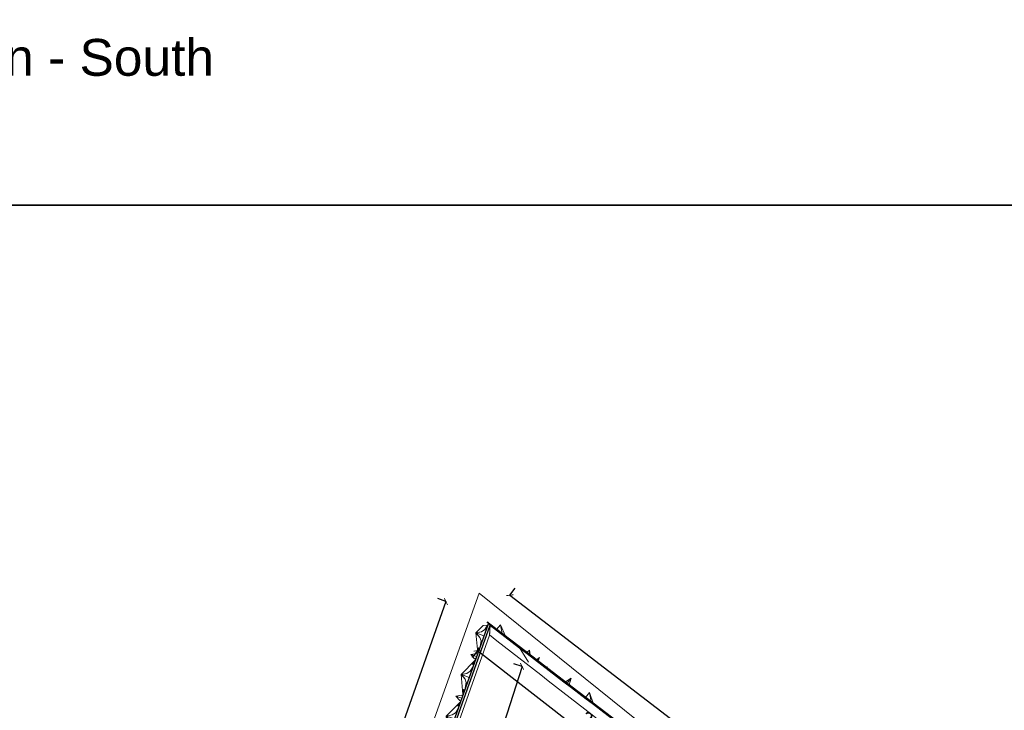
# Model space of a CAD drawing. Header units: inches. Extents: x 424 to 2043, y -237 to 445.
# Tile 181 of 256: x 563 to 653, y 84 to 148. Entities that reach past the tile are written whole.
import ezdxf

# ---------------------------------------------------------------- set-up
doc = ezdxf.new("R2010")
doc.units = ezdxf.units.IN
doc.header["$MEASUREMENT"] = 0
for name, color, linetype, lineweight in [('A-GENM', 13, 'Continuous', 9), ('A-GLAZ-CURT', 52, 'Continuous', 9), ('A-WALL', 113, 'Continuous', 9)]:
    doc.layers.add(name, color=color, linetype=linetype, lineweight=lineweight)
doc.styles.get("Standard").update_dxf_attribs({"font": 'arial.ttf'})
doc.dimstyles.new('ISO-25', dxfattribs={"dimtxt": 1.2, "dimasz": 0.5, "dimexe": 0.8, "dimexo": 50, "dimtad": 1, "dimtoh": 1, "dimdec": 1, "dimdsep": 46, "dimtxsty": 'Standard', "dimblk": 'ARCHTICK', "dimcen": 2.5, "dimadec": 0, "dimazin": 0, "dimtfac": 1, "dimtdec": 1, "dimtmove": 0, "dimatfit": 3, "dimldrblk": 'ARCHTICK', "dimfxl": 1, "dimfxlon": 1, "dimarcsym": 0})

# ---------------------------------------------------------------- blocks, each defined once
blk = doc.blocks.new('Generic Models 1 - Generic Models 1-135348-همکف')
at = {"layer": 'A-GENM'}
for p, q in [((-136.734, 64.375), (-157.644, 6.137)), ((-85.546, 23.286), (-136.734, 64.375)), ((-85.546, 23.286), (-100.58, -26.931)), ((-85.868, 22.238), (-85.546, 23.286)), ((-85.868, 22.238), (-100.76, -26.308)), ((-86.509, 20.937), (-85.868, 22.238)), ((-86.509, 20.937), (-100.95, -25.65)), ((-88.061, 17.279), (-86.509, 20.937)), ((-88.806, 16.311), (-88.029, 17.384)), ((-88.029, 17.384), (-88.061, 17.279)), ((-90.161, 12.239), (-88.806, 16.311)), ((-102.106, -21.653), (-90.496, 12.574)), ((-90.161, 12.239), (-101.8, -22.713)), ((-90.496, 12.574), (-90.161, 12.239)), ((-157.644, 6.137), (-151.773, 4)), ((-151.773, 4), (-153.962, -2.014)), ((-159.807, 0.113), (-164.572, -13.16)), ((-153.962, -2.014), (-159.807, 0.113)), ((-164.572, -13.16), (-162.799, -13.77)), ((-162.76, -13.801), (-164.572, -13.16)), ((-162.76, -13.778), (-162.76, -13.185)), ((-162.76, -13.185), (-153.56, -13.185)), ((-153.56, -13.185), (-153.56, -15.085)), ((-162.799, -13.77), (-162.76, -13.778)), ((-162.76, -13.784), (-162.799, -13.77)), ((-162.76, -13.784), (-162.76, -13.778)), ((-162.76, -13.801), (-162.76, -13.784)), ((-102.984, -34.963), (-159.134, -15.085)), ((-103.208, -34.289), (-158.981, -15.085)), ((-158.604, -15.085), (-158.981, -15.085)), ((-103.469, -33.776), (-158.319, -15.085)), ((-157.256, -15.085), (-158.319, -15.085)), ((-104.389, -30.489), (-155.484, -15.085)), ((-155.297, -15.085), (-155.484, -15.085)), ((-153.56, -15.085), (-153.771, -15.085)), ((-153.771, -15.085), (-104.565, -28.9)), ((-104.015, -21.891), (-102.19, -21.363)), ((-102.19, -21.363), (-102.106, -21.653)), ((-103.174, -24.8), (-104.015, -21.891)), ((-104.565, -28.9), (-103.174, -24.8)), ((-102.858, -25.891), (-103.174, -24.8)), ((-101.214, -24.737), (-100.95, -25.65)), ((-102.858, -25.891), (-104.389, -30.489)), ((-101.973, -28.95), (-102.858, -25.891)), ((-100.858, -25.968), (-100.76, -26.308)), ((-101.973, -28.95), (-103.469, -33.776)), ((-101.778, -29.626), (-103.208, -34.289)), ((-101.778, -29.626), (-101.973, -28.95)), ((-101.585, -30.291), (-101.778, -29.626)), ((-101.585, -30.291), (-102.984, -34.963))]:
    blk.add_line(p, q, dxfattribs=at)
blk = doc.blocks.new('Family2 - Family2-154966-همکف')
at = {"layer": 'A-GLAZ-CURT'}
for p, q in [((-137.516, 58.77), (-136.988, 58.857)), ((-137.516, 58.77), (-136.986, 58.582)), ((-137.516, 58.77), (-136.986, 58.582)), ((-137.516, 58.77), (-137.159, 58.372)), ((-136.928, 58.746), (-136.988, 58.857)), ((-136.851, 59.328), (-136.85, 58.968)), ((-136.832, 59.019), (-136.832, 59.295)), ((-136.79, 59.136), (-136.791, 59.329)), ((-137.123, 58.196), (-137.35, 57.917)), ((-137.315, 57.931), (-137.141, 58.146)), ((-137.304, 57.879), (-137.183, 58.027)), ((-137.044, 58.42), (-137.159, 58.372))]:
    blk.add_line(p, q, dxfattribs=at)
at = {"layer": 'A-GLAZ-CURT', "lineweight": 18, "flags": 128}
for points in [[(-136.809, 59.362), (-136.815, 59.364), (-136.822, 59.365), (-136.829, 59.363), (-136.835, 59.36), (-136.84, 59.356), (-136.845, 59.35), (-136.848, 59.343), (-136.85, 59.335), (-136.851, 59.327), (-136.85, 59.319), (-136.847, 59.311), (-136.843, 59.305), (-136.838, 59.299), (-136.832, 59.295)], [(-136.832, 59.295), (-136.826, 59.293), (-136.819, 59.292), (-136.813, 59.294), (-136.806, 59.297), (-136.801, 59.301), (-136.796, 59.307), (-136.793, 59.314), (-136.791, 59.322), (-136.791, 59.33), (-136.792, 59.338), (-136.794, 59.346), (-136.798, 59.352), (-136.803, 59.358), (-136.809, 59.362)], [(-137.315, 57.931), (-137.322, 57.932), (-137.33, 57.93), (-137.337, 57.928), (-137.344, 57.923), (-137.349, 57.918), (-137.354, 57.911), (-137.358, 57.904), (-137.359, 57.897), (-137.36, 57.889), (-137.358, 57.882), (-137.355, 57.876), (-137.351, 57.871), (-137.345, 57.867), (-137.339, 57.865)], [(-137.339, 57.865), (-137.332, 57.864), (-137.325, 57.865), (-137.317, 57.868), (-137.311, 57.872), (-137.305, 57.878), (-137.3, 57.884), (-137.297, 57.891), (-137.295, 57.899), (-137.295, 57.906), (-137.296, 57.914), (-137.299, 57.92), (-137.303, 57.925), (-137.309, 57.929), (-137.315, 57.931)]]:
    blk.add_lwpolyline(points, dxfattribs=at)
blk = doc.blocks.new('Family2 - Family2-V7-همکف')
at = {"layer": 'A-GLAZ-CURT'}
for p, q in [((-138.867, 54.955), (-138.338, 55.042)), ((-138.279, 54.931), (-138.338, 55.042)), ((-138.201, 55.513), (-138.2, 55.152)), ((-138.182, 55.203), (-138.183, 55.48)), ((-138.141, 55.321), (-138.141, 55.513)), ((-138.867, 54.955), (-138.337, 54.767)), ((-138.867, 54.955), (-138.337, 54.767)), ((-138.867, 54.955), (-138.51, 54.557)), ((-138.474, 54.381), (-138.701, 54.101)), ((-138.666, 54.116), (-138.492, 54.33)), ((-138.655, 54.063), (-138.533, 54.213)), ((-138.394, 54.605), (-138.51, 54.557))]:
    blk.add_line(p, q, dxfattribs=at)
at = {"layer": 'A-GLAZ-CURT', "lineweight": 18, "flags": 128}
for points in [[(-138.16, 55.546), (-138.166, 55.549), (-138.173, 55.549), (-138.179, 55.548), (-138.186, 55.545), (-138.191, 55.54), (-138.196, 55.534), (-138.199, 55.527), (-138.201, 55.52), (-138.201, 55.512), (-138.2, 55.504), (-138.198, 55.496), (-138.194, 55.489), (-138.189, 55.484), (-138.183, 55.48)], [(-138.183, 55.48), (-138.177, 55.478), (-138.17, 55.477), (-138.163, 55.478), (-138.157, 55.481), (-138.152, 55.486), (-138.147, 55.492), (-138.144, 55.499), (-138.142, 55.507), (-138.141, 55.515), (-138.142, 55.523), (-138.145, 55.53), (-138.149, 55.537), (-138.154, 55.542), (-138.16, 55.546)], [(-138.666, 54.116), (-138.673, 54.116), (-138.68, 54.115), (-138.688, 54.112), (-138.694, 54.108), (-138.7, 54.102), (-138.705, 54.096), (-138.708, 54.089), (-138.71, 54.081), (-138.71, 54.074), (-138.709, 54.067), (-138.706, 54.06), (-138.702, 54.055), (-138.696, 54.051), (-138.69, 54.049)], [(-138.69, 54.049), (-138.683, 54.049), (-138.675, 54.05), (-138.668, 54.052), (-138.661, 54.057), (-138.656, 54.062), (-138.651, 54.069), (-138.648, 54.076), (-138.646, 54.084), (-138.645, 54.091), (-138.647, 54.098), (-138.65, 54.104), (-138.654, 54.11), (-138.66, 54.113), (-138.666, 54.116)]]:
    blk.add_lwpolyline(points, dxfattribs=at)
blk = doc.blocks.new('Family2 - Family2-154967-همکف')
at = {"layer": 'A-GLAZ-CURT'}
for p, q in [((-137.1, 58.26), (-138.401, 56.936)), ((-137.1, 58.26), (-138.401, 56.936)), ((-137.123, 58.196), (-137.35, 57.917)), ((-137.315, 57.931), (-137.141, 58.146)), ((-137.304, 57.879), (-137.183, 58.027)), ((-137.878, 57.039), (-138.401, 56.936)), ((-138.401, 56.936), (-137.878, 57.039)), ((-138.039, 56.496), (-138.401, 56.936)), ((-138.401, 56.936), (-138.374, 56.926)), ((-138.401, 56.936), (-138.374, 56.926)), ((-138.401, 56.936), (-138.039, 56.496)), ((-138.223, 55.089), (-138.401, 56.936)), ((-138.223, 55.089), (-138.401, 56.936)), ((-137.878, 57.039), (-138.374, 56.926)), ((-138.039, 56.496), (-138.374, 56.926)), ((-138.374, 56.926), (-137.662, 56.674)), ((-138.374, 56.926), (-137.662, 56.674)), ((-137.564, 57.229), (-137.878, 57.039)), ((-137.564, 57.229), (-137.306, 57.679)), ((-137.929, 56.198), (-138.039, 56.496)), ((-137.929, 56.198), (-138.013, 55.681)), ((-138.201, 55.513), (-138.2, 55.152)), ((-138.182, 55.203), (-138.183, 55.48)), ((-138.141, 55.321), (-138.141, 55.513))]:
    blk.add_line(p, q, dxfattribs=at)
at = {"layer": 'A-GLAZ-CURT', "lineweight": 18, "flags": 128}
for points in [[(-137.315, 57.931), (-137.322, 57.932), (-137.33, 57.93), (-137.337, 57.928), (-137.344, 57.923), (-137.349, 57.918), (-137.354, 57.911), (-137.358, 57.904), (-137.359, 57.897), (-137.36, 57.889), (-137.358, 57.882), (-137.355, 57.876), (-137.351, 57.871), (-137.345, 57.867), (-137.339, 57.865)], [(-137.339, 57.865), (-137.332, 57.864), (-137.325, 57.865), (-137.317, 57.868), (-137.311, 57.872), (-137.305, 57.878), (-137.3, 57.884), (-137.297, 57.891), (-137.295, 57.899), (-137.295, 57.906), (-137.296, 57.914), (-137.299, 57.92), (-137.303, 57.925), (-137.309, 57.929), (-137.315, 57.931)], [(-138.16, 55.546), (-138.166, 55.549), (-138.173, 55.549), (-138.179, 55.548), (-138.186, 55.545), (-138.191, 55.54), (-138.196, 55.534), (-138.199, 55.527), (-138.201, 55.52), (-138.201, 55.512), (-138.2, 55.504), (-138.198, 55.496), (-138.194, 55.489), (-138.189, 55.484), (-138.183, 55.48)], [(-138.183, 55.48), (-138.177, 55.478), (-138.17, 55.477), (-138.163, 55.478), (-138.157, 55.481), (-138.152, 55.486), (-138.147, 55.492), (-138.144, 55.499), (-138.142, 55.507), (-138.141, 55.515), (-138.142, 55.523), (-138.145, 55.53), (-138.149, 55.537), (-138.154, 55.542), (-138.16, 55.546)]]:
    blk.add_lwpolyline(points, dxfattribs=at)
blk = doc.blocks.new('Family2 - Family2-V8-همکف')
at = {"layer": 'A-GLAZ-CURT'}
for p, q in [((-138.451, 54.444), (-139.752, 53.12)), ((-138.451, 54.444), (-139.752, 53.12)), ((-138.474, 54.381), (-138.701, 54.101)), ((-138.666, 54.116), (-138.492, 54.33)), ((-138.655, 54.063), (-138.533, 54.213)), ((-139.228, 53.224), (-139.752, 53.12)), ((-139.752, 53.12), (-139.228, 53.224)), ((-139.228, 53.224), (-139.724, 53.111)), ((-138.915, 53.413), (-139.228, 53.224)), ((-138.915, 53.413), (-138.657, 53.863)), ((-139.389, 52.681), (-139.752, 53.12)), ((-139.752, 53.12), (-139.724, 53.111)), ((-139.752, 53.12), (-139.724, 53.111)), ((-139.752, 53.12), (-139.389, 52.681)), ((-139.574, 51.274), (-139.752, 53.12)), ((-139.574, 51.274), (-139.752, 53.12)), ((-139.389, 52.681), (-139.724, 53.111)), ((-139.724, 53.111), (-139.012, 52.859)), ((-139.724, 53.111), (-139.012, 52.859)), ((-139.28, 52.383), (-139.389, 52.681)), ((-139.28, 52.383), (-139.364, 51.866)), ((-139.552, 51.698), (-139.551, 51.337)), ((-139.533, 51.388), (-139.534, 51.664)), ((-139.492, 51.505), (-139.492, 51.698))]:
    blk.add_line(p, q, dxfattribs=at)
at = {"layer": 'A-GLAZ-CURT', "lineweight": 18, "flags": 128}
for points in [[(-138.666, 54.116), (-138.673, 54.116), (-138.68, 54.115), (-138.688, 54.112), (-138.694, 54.108), (-138.7, 54.102), (-138.705, 54.096), (-138.708, 54.089), (-138.71, 54.081), (-138.71, 54.074), (-138.709, 54.067), (-138.706, 54.06), (-138.702, 54.055), (-138.696, 54.051), (-138.69, 54.049)], [(-138.69, 54.049), (-138.683, 54.049), (-138.675, 54.05), (-138.668, 54.052), (-138.661, 54.057), (-138.656, 54.062), (-138.651, 54.069), (-138.648, 54.076), (-138.646, 54.084), (-138.645, 54.091), (-138.647, 54.098), (-138.65, 54.104), (-138.654, 54.11), (-138.66, 54.113), (-138.666, 54.116)], [(-139.51, 51.731), (-139.517, 51.733), (-139.523, 51.734), (-139.53, 51.733), (-139.536, 51.73), (-139.542, 51.725), (-139.546, 51.719), (-139.55, 51.712), (-139.552, 51.704), (-139.552, 51.696), (-139.551, 51.688), (-139.549, 51.681), (-139.545, 51.674), (-139.54, 51.668), (-139.534, 51.664)], [(-139.534, 51.664), (-139.527, 51.662), (-139.521, 51.662), (-139.514, 51.663), (-139.508, 51.666), (-139.502, 51.67), (-139.498, 51.676), (-139.495, 51.684), (-139.493, 51.691), (-139.492, 51.699), (-139.493, 51.707), (-139.496, 51.715), (-139.5, 51.721), (-139.505, 51.727), (-139.51, 51.731)]]:
    blk.add_lwpolyline(points, dxfattribs=at)
blk = doc.blocks.new('Family2 - Family2-157065-همکف')
at = {"layer": 'A-GLAZ-CURT'}
for p, q in [((-131.85, 58.536), (-131.853, 58.501)), ((-131.793, 58.496), (-131.79, 58.531)), ((-131.496, 58.296), (-131.5, 58.289)), ((-131.496, 58.296), (-131.227, 58.481)), ((-131.418, 58.226), (-131.227, 58.481)), ((-131.418, 58.226), (-131.227, 58.481)), ((-131.334, 58.178), (-131.343, 58.169)), ((-131.334, 58.178), (-131.227, 58.481)), ((-131.927, 57.551), (-131.927, 57.549)), ((-131.926, 57.548), (-131.923, 57.548)), ((-130.573, 57.649), (-130.66, 57.647)), ((-130.651, 57.64), (-130.602, 57.641)), ((-130.612, 57.588), (-130.571, 57.589))]:
    blk.add_line(p, q, dxfattribs=at)
at = {"layer": 'A-GLAZ-CURT', "lineweight": 18}
for p, q in [((-130.608, 57.601), (-130.603, 57.597)), ((-130.594, 57.645), (-130.602, 57.641)), ((-130.602, 57.597), (-130.595, 57.593)), ((-130.595, 57.593), (-130.587, 57.591)), ((-130.586, 57.648), (-130.594, 57.645)), ((-130.586, 57.591), (-130.578, 57.59)), ((-130.577, 57.649), (-130.585, 57.648))]:
    blk.add_line(p, q, dxfattribs=at)
at = {"layer": 'A-GLAZ-CURT', "lineweight": 18, "flags": 128}
for points in [[(-131.846, 58.552), (-131.849, 58.545), (-131.85, 58.536), (-131.85, 58.528), (-131.849, 58.519), (-131.846, 58.512), (-131.841, 58.505), (-131.836, 58.5), (-131.83, 58.497), (-131.823, 58.495), (-131.817, 58.496), (-131.81, 58.498), (-131.804, 58.502), (-131.799, 58.508), (-131.795, 58.515)], [(-131.795, 58.515), (-131.792, 58.523), (-131.79, 58.531), (-131.79, 58.54), (-131.792, 58.548), (-131.795, 58.556), (-131.799, 58.562), (-131.805, 58.567), (-131.811, 58.57), (-131.817, 58.572), (-131.824, 58.572), (-131.83, 58.569), (-131.837, 58.565), (-131.842, 58.559), (-131.846, 58.552)], [(-130.602, 57.641), (-130.608, 57.637), (-130.613, 57.631), (-130.616, 57.625), (-130.617, 57.619), (-130.616, 57.613), (-130.613, 57.607), (-130.609, 57.602)], [(-130.577, 57.59), (-130.568, 57.59), (-130.558, 57.591), (-130.55, 57.594), (-130.542, 57.598)], [(-130.542, 57.598), (-130.536, 57.602), (-130.531, 57.608), (-130.529, 57.614), (-130.528, 57.62), (-130.529, 57.626), (-130.531, 57.632), (-130.536, 57.638), (-130.542, 57.642), (-130.55, 57.646), (-130.558, 57.648), (-130.567, 57.649), (-130.575, 57.649)]]:
    blk.add_lwpolyline(points, dxfattribs=at)
at = {"layer": 'A-GLAZ-CURT'}
blk.add_open_spline([(-131.924, 57.549), (-131.925, 57.548), (-131.926, 57.548), (-131.926, 57.548), (-131.927, 57.548), (-131.927, 57.548), (-131.927, 57.549), (-131.927, 57.549), (-131.927, 57.549)], degree=3, knots=[0.7105215, 0.7105215, 0.7105215, 0.7105215, 0.75, 0.7708333, 0.7916667, 0.8333333, 0.8541667, 0.8565532, 0.8565532, 0.8565532, 0.8565532], dxfattribs=at)
blk = doc.blocks.new('Family2 - Family2-157071-همکف')
at = {"layer": 'A-GLAZ-CURT'}
for p, q in [((-133.094, 59.432), (-132.229, 58.054)), ((-133.012, 59.415), (-133.043, 59.464)), ((-132.379, 58.943), (-132.149, 59.159)), ((-132.077, 58.73), (-132.149, 59.159)), ((-132.077, 58.73), (-132.149, 59.159)), ((-132.147, 58.773), (-132.149, 59.159)), ((-131.85, 58.536), (-131.853, 58.501)), ((-131.793, 58.496), (-131.79, 58.531)), ((-131.899, 57.53), (-131.892, 57.519))]:
    blk.add_line(p, q, dxfattribs=at)
at = {"layer": 'A-GLAZ-CURT', "lineweight": 18}
for p, q in [((-133.094, 59.432), (-133.092, 59.429)), ((-133.083, 59.417), (-133.076, 59.409)), ((-133.075, 59.409), (-133.067, 59.402)), ((-133.066, 59.402), (-133.059, 59.397)), ((-133.058, 59.397), (-133.051, 59.394)), ((-133.051, 59.394), (-133.044, 59.392)), ((-133.043, 59.392), (-133.038, 59.393)), ((-133.037, 59.394), (-133.033, 59.396)), ((-133.032, 59.397), (-133.029, 59.401)), ((-133.028, 59.427), (-133.03, 59.436)), ((-133.029, 59.402), (-133.027, 59.408)), ((-133.026, 59.417), (-133.027, 59.426)), ((-133.027, 59.409), (-133.026, 59.416))]:
    blk.add_line(p, q, dxfattribs=at)
at = {"layer": 'A-GLAZ-CURT', "lineweight": 18, "flags": 128}
for points in [[(-133.03, 59.437), (-133.034, 59.448), (-133.04, 59.459), (-133.046, 59.469), (-133.054, 59.479), (-133.062, 59.487), (-133.07, 59.494), (-133.078, 59.499), (-133.086, 59.502), (-133.093, 59.504), (-133.099, 59.502), (-133.104, 59.499), (-133.108, 59.494), (-133.11, 59.487), (-133.11, 59.479)], [(-133.11, 59.479), (-133.109, 59.469), (-133.106, 59.459), (-133.102, 59.448), (-133.097, 59.437), (-133.094, 59.432)], [(-133.091, 59.428), (-133.09, 59.427), (-133.084, 59.418)], [(-131.846, 58.552), (-131.849, 58.545), (-131.85, 58.536), (-131.85, 58.528), (-131.849, 58.519), (-131.846, 58.512), (-131.841, 58.505), (-131.836, 58.5), (-131.83, 58.497), (-131.823, 58.495), (-131.817, 58.496), (-131.81, 58.498), (-131.804, 58.502), (-131.799, 58.508), (-131.795, 58.515)], [(-131.795, 58.515), (-131.792, 58.523), (-131.79, 58.531), (-131.79, 58.54), (-131.792, 58.548), (-131.795, 58.556), (-131.799, 58.562), (-131.805, 58.567), (-131.811, 58.57), (-131.817, 58.572), (-131.824, 58.572), (-131.83, 58.569), (-131.837, 58.565), (-131.842, 58.559), (-131.846, 58.552)]]:
    blk.add_lwpolyline(points, dxfattribs=at)
blk = doc.blocks.new('_ArchTick')
at = {"color": 0, "linetype": 'ByBlock', "const_width": 0.15}
blk.add_lwpolyline([(-0.5, -0.5), (0.5, 0.5)], dxfattribs=at)
blk = doc.blocks.new('*D958')
at = {"color": 0, "lineweight": -2, "transparency": 16777216}
for p, q in [((607.541, 94.903), (608.027, 95.538)), ((607.541, 94.903), (656.46, 57.439)), ((656.46, 57.439), (656.946, 58.074))]:
    blk.add_line(p, q, dxfattribs=at)
at = {"layer": 'Defpoints', "color": 0, "transparency": 16777216}
for p in [(605.593, 92.359), (656.46, 57.439), (654.512, 54.895)]:
    blk.add_point(p, dxfattribs=at)
at = {"color": 0, "lineweight": -2, "transparency": 16777216, "xscale": 0.5, "yscale": 0.5, "zscale": 0.5}
for p, rotation in [((607.541, 94.903), 142.5537719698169), ((656.46, 57.439), 322.5537719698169)]:
    blk.add_blockref('_ArchTick', p, dxfattribs=dict(at, rotation=rotation))
at = {"color": 0, "transparency": 16777216, "insert": (632.753, 77.154), "char_height": 1.2, "attachment_point": 5, "rotation": 322.55377}
blk.add_mtext('61.6', dxfattribs=at)
blk = doc.blocks.new('*D944')
at = {"color": 0, "lineweight": -2, "transparency": 16777216}
for p, q in [((601.701, 94.324), (577.598, 26.411)), ((601.701, 94.324), (600.947, 94.591)), ((577.598, 26.411), (576.844, 26.678))]:
    blk.add_line(p, q, dxfattribs=at)
at = {"layer": 'Defpoints', "color": 0, "transparency": 16777216}
for p in [(604.687, 93.264), (577.598, 26.411), (580.584, 25.351)]:
    blk.add_point(p, dxfattribs=at)
at = {"color": 0, "lineweight": -2, "transparency": 16777216, "xscale": 0.5, "yscale": 0.5, "zscale": 0.5}
for p, rotation in [((601.701, 94.324), 70.45962251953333), ((577.598, 26.411), 250.4596225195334)]:
    blk.add_blockref('_ArchTick', p, dxfattribs=dict(at, rotation=rotation))
at = {"color": 0, "transparency": 16777216, "insert": (588.493, 60.778), "char_height": 1.2, "attachment_point": 5, "rotation": 70.45962}
blk.add_mtext('72.1', dxfattribs=at)
blk = doc.blocks.new('*D959')
at = {"color": 0, "lineweight": -2, "transparency": 16777216}
for p, q in [((608.672, 88.385), (600.076, 61.393)), ((608.672, 88.385), (607.91, 88.628)), ((600.076, 61.393), (599.314, 61.636))]:
    blk.add_line(p, q, dxfattribs=at)
at = {"layer": 'Defpoints', "color": 0, "transparency": 16777216}
for p in [(612.285, 87.234), (600.076, 61.393), (603.689, 60.242)]:
    blk.add_point(p, dxfattribs=at)
at = {"color": 0, "lineweight": -2, "transparency": 16777216, "xscale": 0.5, "yscale": 0.5, "zscale": 0.5}
for p, rotation in [((608.672, 88.385), 72.33521695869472), ((600.076, 61.393), 252.3352169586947)]:
    blk.add_blockref('_ArchTick', p, dxfattribs=dict(at, rotation=rotation))
at = {"color": 0, "transparency": 16777216, "insert": (603.194, 75.265), "char_height": 1.2, "attachment_point": 5, "rotation": 72.33522}
blk.add_mtext('28.3', dxfattribs=at)
blk = doc.blocks.new('*D976')
at = {"color": 0, "lineweight": -2, "transparency": 16777216}
for p, q in [((604.595, 89.822), (604.103, 89.191)), ((624.876, 74.029), (604.595, 89.822)), ((624.876, 74.029), (624.385, 73.398))]:
    blk.add_line(p, q, dxfattribs=at)
at = {"layer": 'Defpoints', "color": 0, "transparency": 16777216}
for p in [(605.702, 91.244), (604.595, 89.822), (625.983, 75.451)]:
    blk.add_point(p, dxfattribs=at)
at = {"color": 0, "lineweight": -2, "transparency": 16777216, "xscale": 0.5, "yscale": 0.5, "zscale": 0.5}
for p, rotation in [((604.595, 89.822), 142.0925152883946), ((624.876, 74.029), 322.0925152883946)]:
    blk.add_blockref('_ArchTick', p, dxfattribs=dict(at, rotation=rotation))
at = {"color": 0, "transparency": 16777216, "insert": (615.496, 82.902), "char_height": 1.2, "attachment_point": 5, "rotation": 322.09252}
blk.add_mtext('25.7', dxfattribs=at)

msp = doc.modelspace()

# ---------------------------------------------------------------- linework, layer by layer
for points in [[(424.337, 130.627), (1092.003, 130.627), (1092.003, 318.024), (424.337, 318.024)], [(1092.003, 130.627), (424.57, 130.627), (424.57, -237.115), (1092.003, -237.115)]]:
    msp.add_lwpolyline(points, close=True)
at = {"layer": 'A-GLAZ-CURT'}
for p, q in [((605.108, 92.137), (604.441, 91.459)), ((605.108, 92.137), (604.441, 91.459)), ((605.513, 92.161), (605.108, 92.137)), ((605.278, 91.751), (605.513, 92.161)), ((605.5, 92.449), (605.492, 92.439)), ((605.5, 92.449), (605.492, 92.439)), ((605.539, 92.401), (605.55, 92.415)), ((605.539, 92.401), (605.55, 92.415)), ((605.563, 92.361), (605.558, 92.263)), ((605.621, 92.323), (605.623, 92.358)), ((606.704, 92.205), (606.342, 91.775)), ((606.704, 92.205), (607.161, 91.158)), ((606.704, 92.205), (606.866, 91.366)), ((606.704, 92.205), (607.161, 91.158)), ((604.441, 91.459), (604.965, 91.562)), ((604.965, 91.562), (604.441, 91.459)), ((604.618, 89.612), (604.441, 91.459)), ((604.441, 91.459), (604.803, 91.019)), ((604.618, 89.612), (604.441, 91.459)), ((604.441, 91.459), (604.468, 91.449)), ((604.803, 91.019), (604.441, 91.459)), ((604.441, 91.459), (604.468, 91.449)), ((604.965, 91.562), (604.468, 91.449)), ((604.468, 91.449), (605.18, 91.197)), ((604.468, 91.449), (605.18, 91.197)), ((604.803, 91.019), (604.468, 91.449)), ((605.278, 91.751), (604.965, 91.562)), ((605.436, 91.919), (605.392, 91.949)), ((604.913, 90.721), (604.803, 91.019)), ((604.913, 90.721), (604.828, 90.204)), ((604.639, 90.036), (604.64, 89.675)), ((604.658, 89.726), (604.658, 90.003)), ((604.7, 89.844), (604.699, 90.036)), ((608.397, 90.137), (609.26, 88.758)), ((608.478, 90.12), (608.447, 90.169)), ((609.56, 88.253), (609.564, 88.253)), ((609.586, 88.236), (609.594, 88.222)), ((610.916, 88.352), (610.829, 88.35)), ((610.837, 88.343), (610.888, 88.345)), ((610.876, 88.291), (610.917, 88.292)), ((612.633, 86.968), (612.642, 86.977)), ((613.16, 87.303), (612.642, 86.977)), ((613.16, 87.303), (612.803, 86.838)), ((613.16, 87.303), (612.803, 86.838)), ((612.993, 86.692), (612.997, 86.699)), ((613.16, 87.303), (612.997, 86.699)), ((613.716, 86.119), (613.712, 86.083)), ((613.716, 86.119), (613.712, 86.083)), ((613.772, 86.076), (613.776, 86.112)), ((613.772, 86.076), (613.776, 86.112)), ((614.857, 85.981), (614.495, 85.531)), ((614.857, 85.981), (615.198, 85.003)), ((614.857, 85.981), (615.009, 85.13)), ((614.857, 85.981), (615.198, 85.003))]:
    msp.add_line(p, q, dxfattribs=at)
at = {"layer": 'A-GLAZ-CURT', "lineweight": 18}
for p, q in [((605.546, 92.439), (605.518, 92.454)), ((605.546, 92.439), (605.518, 92.454)), ((610.881, 88.34), (610.876, 88.335)), ((610.888, 88.345), (610.881, 88.34))]:
    msp.add_line(p, q, dxfattribs=at)
at = {"layer": 'A-GLAZ-CURT', "lineweight": 18, "flags": 128}
for points in [[(605.518, 92.454), (605.51, 92.452), (605.503, 92.448), (605.496, 92.443), (605.491, 92.437), (605.486, 92.429), (605.484, 92.422), (605.483, 92.414), (605.484, 92.406), (605.487, 92.399), (605.491, 92.394), (605.497, 92.389), (605.504, 92.387)], [(605.518, 92.454), (605.51, 92.452), (605.503, 92.448), (605.496, 92.443), (605.491, 92.437), (605.486, 92.429), (605.484, 92.422), (605.483, 92.414), (605.484, 92.406), (605.487, 92.399), (605.491, 92.394), (605.497, 92.389), (605.504, 92.387)], [(605.504, 92.387), (605.511, 92.386), (605.519, 92.388), (605.526, 92.391), (605.533, 92.395), (605.539, 92.401), (605.544, 92.408), (605.547, 92.416), (605.548, 92.424), (605.548, 92.432), (605.546, 92.439)], [(605.504, 92.387), (605.511, 92.386), (605.519, 92.388), (605.526, 92.391), (605.533, 92.395), (605.539, 92.401), (605.544, 92.408), (605.547, 92.416), (605.548, 92.424), (605.548, 92.432), (605.546, 92.439)], [(605.567, 92.379), (605.564, 92.371), (605.563, 92.363), (605.563, 92.355), (605.564, 92.346), (605.567, 92.339), (605.571, 92.332), (605.577, 92.327), (605.583, 92.323), (605.589, 92.322), (605.596, 92.322), (605.602, 92.324), (605.608, 92.328), (605.614, 92.333), (605.618, 92.34)], [(605.618, 92.34), (605.621, 92.347), (605.622, 92.356), (605.623, 92.364), (605.621, 92.372), (605.618, 92.38), (605.614, 92.387), (605.609, 92.392), (605.603, 92.395), (605.596, 92.397), (605.59, 92.397), (605.583, 92.395), (605.577, 92.391), (605.572, 92.386), (605.567, 92.379)], [(608.464, 90.12), (608.463, 90.129), (608.461, 90.14), (608.457, 90.15), (608.452, 90.161), (608.445, 90.172), (608.438, 90.182), (608.43, 90.19), (608.422, 90.198), (608.414, 90.203), (608.406, 90.207), (608.399, 90.208), (608.392, 90.208), (608.387, 90.205), (608.383, 90.2), (608.381, 90.193), (608.38, 90.185)], [(608.38, 90.185), (608.381, 90.176), (608.383, 90.166), (608.387, 90.155), (608.392, 90.144), (608.396, 90.137)], [(604.681, 90.069), (604.675, 90.072), (604.668, 90.072), (604.661, 90.071), (604.655, 90.068), (604.65, 90.063), (604.645, 90.057), (604.642, 90.05), (604.64, 90.043), (604.64, 90.035), (604.641, 90.027), (604.643, 90.019), (604.647, 90.012), (604.652, 90.007), (604.658, 90.003)], [(604.658, 90.003), (604.664, 90.001), (604.671, 90), (604.677, 90.001), (604.684, 90.004), (604.689, 90.009), (604.694, 90.015), (604.697, 90.022), (604.699, 90.03), (604.699, 90.038), (604.698, 90.046), (604.696, 90.053), (604.692, 90.06), (604.687, 90.065), (604.681, 90.069)], [(608.397, 90.137), (608.399, 90.134), (608.406, 90.124), (608.414, 90.115), (608.422, 90.108), (608.43, 90.102), (608.438, 90.099), (608.445, 90.097), (608.452, 90.098), (608.457, 90.101), (608.461, 90.105), (608.463, 90.112), (608.464, 90.12)], [(610.876, 88.334), (610.873, 88.329), (610.872, 88.322), (610.873, 88.316), (610.875, 88.31), (610.88, 88.305), (610.886, 88.3), (610.893, 88.296), (610.901, 88.294), (610.91, 88.292), (610.92, 88.292), (610.929, 88.294), (610.938, 88.296), (610.945, 88.3)], [(610.945, 88.3), (610.952, 88.304), (610.957, 88.31), (610.96, 88.316), (610.961, 88.322), (610.961, 88.328), (610.958, 88.334), (610.954, 88.34), (610.947, 88.344), (610.94, 88.348), (610.932, 88.351), (610.923, 88.352), (610.913, 88.352), (610.904, 88.351), (610.895, 88.348), (610.888, 88.345)], [(613.721, 86.135), (613.718, 86.127), (613.716, 86.118), (613.716, 86.11), (613.717, 86.101), (613.72, 86.094), (613.724, 86.087), (613.729, 86.082), (613.735, 86.078), (613.742, 86.077), (613.748, 86.077), (613.755, 86.079), (613.761, 86.083), (613.767, 86.089), (613.771, 86.096)], [(613.721, 86.135), (613.718, 86.127), (613.716, 86.118), (613.716, 86.11), (613.717, 86.101), (613.72, 86.094), (613.724, 86.087), (613.729, 86.082), (613.735, 86.078), (613.742, 86.077), (613.748, 86.077), (613.755, 86.079), (613.761, 86.083), (613.767, 86.089), (613.771, 86.096)], [(613.771, 86.096), (613.774, 86.104), (613.776, 86.112), (613.776, 86.121), (613.775, 86.129), (613.772, 86.137), (613.768, 86.144), (613.763, 86.149), (613.756, 86.152), (613.75, 86.154), (613.743, 86.154), (613.737, 86.152), (613.73, 86.148), (613.725, 86.142), (613.721, 86.135)], [(613.771, 86.096), (613.774, 86.104), (613.776, 86.112), (613.776, 86.121), (613.775, 86.129), (613.772, 86.137), (613.768, 86.144), (613.763, 86.149), (613.756, 86.152), (613.75, 86.154), (613.743, 86.154), (613.737, 86.152), (613.73, 86.148), (613.725, 86.142), (613.721, 86.135)]]:
    msp.add_lwpolyline(points, dxfattribs=at)
at = {"layer": 'A-GLAZ-CURT', "flags": 128}
for points in [[(605.518, 92.454), (605.512, 92.454), (605.507, 92.453), (605.502, 92.451), (605.499, 92.448)], [(605.518, 92.454), (605.512, 92.454), (605.507, 92.453), (605.502, 92.451), (605.499, 92.448)], [(605.55, 92.415), (605.552, 92.419), (605.553, 92.424), (605.552, 92.429), (605.549, 92.434), (605.546, 92.439)], [(605.55, 92.415), (605.552, 92.419), (605.553, 92.424), (605.552, 92.429), (605.549, 92.434), (605.546, 92.439)], [(609.516, 88.29), (609.517, 88.289), (609.519, 88.282), (609.522, 88.275), (609.527, 88.269), (609.533, 88.263), (609.54, 88.259), (609.547, 88.256), (609.555, 88.254), (609.562, 88.253)], [(609.593, 88.225), (609.597, 88.217), (609.603, 88.21), (609.609, 88.203), (609.617, 88.197), (609.625, 88.191), (609.634, 88.186), (609.642, 88.182), (609.65, 88.18), (609.658, 88.179), (609.66, 88.179)], [(613.603, 85.104), (613.603, 85.098), (613.605, 85.091), (613.609, 85.085), (613.614, 85.079), (613.62, 85.075), (613.627, 85.071), (613.634, 85.069), (613.641, 85.069), (613.647, 85.07)], [(613.603, 85.104), (613.603, 85.098), (613.605, 85.091), (613.609, 85.085), (613.614, 85.079), (613.62, 85.075), (613.627, 85.071), (613.634, 85.069), (613.641, 85.069), (613.647, 85.07)]]:
    msp.add_lwpolyline(points, dxfattribs=at)
at = {"layer": 'A-WALL', "lineweight": 25}
for p, q in [((605.593, 92.359), (581.489, 24.446)), ((581.683, 24.377), (605.743, 92.17)), ((609.695, 89.218), (605.593, 92.359)), ((610.902, 88.294), (609.695, 89.218))]:
    msp.add_line(p, q, dxfattribs=at)
at = {"layer": 'A-WALL'}
msp.add_line((596.809, 66.189), (605.702, 91.244), dxfattribs=at)
at = {"layer": 'A-WALL', "flags": 128}
for points in [[(605.593, 92.359), (605.63, 92.312), (605.668, 92.265), (605.705, 92.217), (605.743, 92.17)], [(605.743, 92.17), (605.705, 92.217), (605.668, 92.265), (605.63, 92.312), (605.593, 92.359)], [(605.743, 92.17), (605.723, 91.717), (605.703, 91.264)]]:
    msp.add_lwpolyline(points, dxfattribs=at)
at = {"layer": 'A-WALL', "lineweight": 25, "flags": 128}
for points in [[(613.773, 86.095), (611.028, 88.197), (610.902, 88.293)], [(627.176, 75.83), (621.899, 79.871), (616.464, 84.034), (613.773, 86.095)]]:
    msp.add_lwpolyline(points, dxfattribs=at)
at = {"layer": 'A-WALL'}
msp.add_open_spline([(605.702, 91.244), (605.715, 91.552), (605.729, 91.861), (605.743, 92.17)], degree=3, dxfattribs=at)
at = {"layer": 'A-WALL', "lineweight": 25}
msp.add_open_spline([(605.743, 92.17), (612.963, 86.638), (622.016, 79.702), (631.068, 72.766), (632.901, 71.362)], degree=3, knots=[0, 0, 0, 0, 0.4444444, 0.5572647, 0.5572647, 0.5572647, 0.5572647], dxfattribs=at)
at = {"layer": 'A-WALL'}
msp.add_open_spline([(605.703, 91.264), (612.863, 85.681), (621.232, 79.155), (629.601, 72.629), (630.811, 71.686)], degree=3, knots=[0, 0, 0, 0, 0.4444444, 0.5195094, 0.5195094, 0.5195094, 0.5195094], dxfattribs=at)

# ---------------------------------------------------------------- block references
at = {"layer": 'A-GENM', "rotation": 359.9545470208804}
msp.add_blockref('Generic Models 1 - Generic Models 1-135348-همکف', (741.443, 30.599), dxfattribs=at)
at = {"layer": 'A-GLAZ-CURT', "rotation": 359.9545470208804}
for name in ['Family2 - Family2-157071-همکف', 'Family2 - Family2-154966-همکف', 'Family2 - Family2-157065-همکف', 'Family2 - Family2-154967-همکف', 'Family2 - Family2-V7-همکف', 'Family2 - Family2-V8-همکف']:
    msp.add_blockref(name, (741.443, 30.599), dxfattribs=at)

# ---------------------------------------------------------------- texts
at = {"insert": (544.563, 145.859), "char_height": 3.37471, "attachment_point": 1}
msp.add_mtext_dynamic_manual_height_columns('Elevation - South', width=129.74245, gutter_width=16.874, heights=[0], dxfattribs=at)

# ---------------------------------------------------------------- dimensions: what is measured, and where the dimension line sits
for p1, p2, distance, picture, middle in [((605.593, 92.359), (654.512, 54.895), 3.204, '*D958', (632.753, 77.154)), ((604.687, 93.264), (580.584, 25.351), -3.168, '*D944', (588.493, 60.778)), ((625.983, 75.451), (605.702, 91.244), 1.802, '*D976', (615.496, 82.902)), ((612.285, 87.234), (603.689, 60.242), -3.792, '*D959', (603.194, 75.265))]:
    dim = msp.add_aligned_dim(p1=p1, p2=p2, distance=distance, dimstyle='ISO-25')
    dim.commit()
    dim.dimension.update_dxf_attribs({"geometry": picture, "text_midpoint": middle})

doc.saveas('drawing.dxf')
